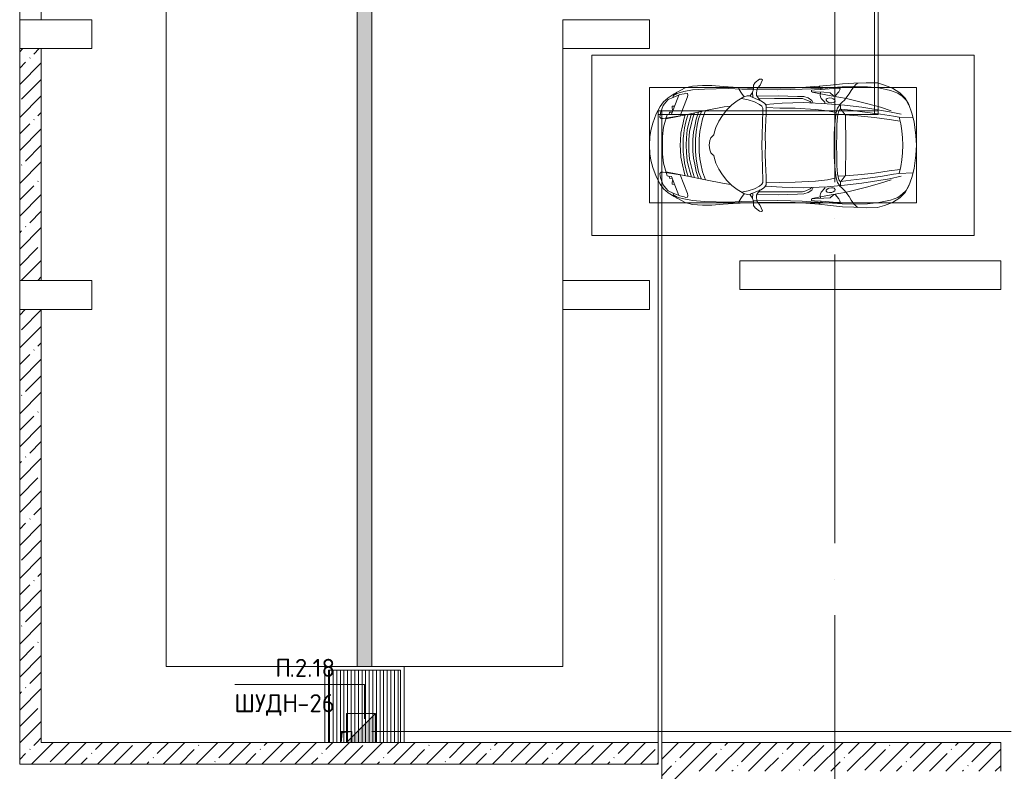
# Model space of a CAD drawing. Header units: millimetres. Extents: x -32229 to 291619, y -13689 to 125138.
# Tile 94 of 256: x 75305 to 88952, y 29750 to 40165. Entities that reach past the tile are written whole.
import ezdxf

# ---------------------------------------------------------------- set-up
doc = ezdxf.new("R2010")
doc.units = ezdxf.units.MM
doc.linetypes.add('ADSK_Линия сетки', pattern=[5000, 4000, -500, 0, -500])
for name, color, linetype, lineweight in [('A-____-NOTE-TEXT', 7, 'Continuous', 18), ('A-DETL-____-THIN', 7, 'Continuous', 9), ('A-DETL-GENF-OTLN', 7, 'Continuous', 18), ('A-FLOR-____-OTLN', 7, 'Continuous', 18), ('A-GENM-____-OTLN', 7, 'Continuous', 18), ('A-WALL-____-MCUT', 7, 'Continuous', 40), ('A-WALL-____-PATT', 7, 'Continuous', 40), ('C-PRKG-____-OTLN', 7, 'Continuous', 18), ('G-____-____-TEXT', 7, 'Continuous', 9), ('M-EQPM-____-OTLN', 7, 'Continuous', 18), ('S-COLS-____-MCUT', 7, 'Continuous', 40), ('S-GRID-____-OTLN', 7, 'Continuous', 9)]:
    doc.layers.add(name, color=color, linetype=linetype, lineweight=lineweight)
doc.layers.add('A-DETL-____-OTLN', color=7, linetype='Continuous', lineweight=9, true_color=0x00a600)
doc.styles.add('ISOCPEUR', font='isocpeur.ttf', dxfattribs={"height": 250})
pattern_1 = [(45, (0, 0), (-228.0985, 228.0985), []), (45, (228.1, 0), (-228.0985, 228.0985), [403.225, -80.645, 6.706, -73.939])]

# ---------------------------------------------------------------- blocks, each defined once
blk = doc.blocks.new('АР_Машиноместо - 4900x2400_М__5300х2500_-V39--02 ЭМ')
at = {"layer": 'A-DETL-GENF-OTLN', "color": 253, "lineweight": 13, "true_color": 0xaaaaaa}
for p, q in [((686, 4392), (596, 4341)), ((804, 4437), (686, 4392)), ((927, 4467), (804, 4437)), ((861, 4260), (869, 4451)), ((1115, 4493), (927, 4467)), ((1250, 4500), (1115, 4493)), ((1250, 4500), (1385, 4493)), ((1385, 4493), (1573, 4467)), ((1573, 4467), (1696, 4437)), ((1639, 4260), (1631, 4451)), ((1696, 4437), (1814, 4392)), ((1814, 4392), (1904, 4341)), ((522, 4268), (459, 4167)), ((596, 4341), (522, 4268)), ((955, 4284), (861, 4259)), ((914, 4272), (894, 4122)), ((1050, 4297), (955, 4284)), ((1146, 4307), (1050, 4297)), ((1250, 4312), (1146, 4307)), ((1250, 4312), (1354, 4307)), ((1354, 4307), (1450, 4297)), ((1450, 4297), (1545, 4284)), ((1545, 4284), (1639, 4259)), ((1586, 4272), (1606, 4122)), ((1904, 4341), (1978, 4268)), ((1978, 4268), (2041, 4167)), ((459, 4167), (416, 4059)), ((894, 4122), (864, 3917)), ((1606, 4122), (1636, 3917)), ((2041, 4167), (2084, 4059)), ((387, 3958), (384, 3803)), ((416, 4059), (387, 3958)), ((2084, 4059), (2113, 3958)), ((2113, 3958), (2116, 3803)), ((864, 3917), (840, 3688)), ((1636, 3917), (1660, 3688)), ((384, 3803), (390, 3630)), ((404, 3666), (388, 3688)), ((840, 3688), (827, 3510)), ((1660, 3688), (1673, 3510)), ((2096, 3666), (2112, 3688)), ((2116, 3803), (2110, 3630)), ((390, 3630), (397, 3474)), ((439, 3630), (404, 3666)), ((491, 3594), (439, 3630)), ((538, 3567), (491, 3594)), ((598, 3519), (538, 3567)), ((1902, 3519), (1962, 3567)), ((1962, 3567), (2009, 3594)), ((2009, 3594), (2061, 3630)), ((2061, 3630), (2096, 3666)), ((2110, 3630), (2103, 3474)), ((397, 3474), (416, 3306)), ((457, 3435), (466, 3441)), ((462, 3347), (457, 3435)), ((466, 3441), (482, 3439)), ((482, 3439), (508, 3423)), ((508, 3423), (567, 3375)), ((625, 3501), (598, 3519)), ((655, 3470), (625, 3501)), ((690, 3434), (655, 3470)), ((676, 3260), (696, 3503)), ((744, 3447), (691, 3447)), ((744, 3447), (773, 3472)), ((773, 3424), (744, 3447)), ((773, 3472), (826, 3512)), ((811, 3415), (773, 3424)), ((853, 3407), (811, 3415)), ((826, 3512), (821, 3413)), ((1250, 3520), (827, 3517)), ((1250, 3520), (1673, 3517)), ((1647, 3407), (1689, 3415)), ((1674, 3512), (1679, 3413)), ((1727, 3472), (1674, 3512)), ((1689, 3415), (1727, 3424)), ((1756, 3447), (1727, 3472)), ((1727, 3424), (1756, 3447)), ((1756, 3447), (1809, 3447)), ((1824, 3260), (1804, 3503)), ((1810, 3434), (1845, 3470)), ((1845, 3470), (1875, 3501)), ((1875, 3501), (1902, 3519)), ((1992, 3423), (1933, 3375)), ((2018, 3439), (1992, 3423)), ((2034, 3441), (2018, 3439)), ((2043, 3435), (2034, 3441)), ((2038, 3347), (2043, 3435)), ((2103, 3474), (2084, 3306)), ((416, 3306), (433, 3149)), ((475, 3180), (462, 3347)), ((522, 3303), (515, 3214)), ((565, 3350), (522, 3303)), ((570, 3361), (565, 3350)), ((567, 3375), (570, 3361)), ((594, 3293), (597, 3327)), ((600, 3262), (594, 3293)), ((597, 3327), (605, 3347)), ((605, 3347), (620, 3369)), ((620, 3369), (639, 3373)), ((639, 3373), (654, 3361)), ((657, 3286), (643, 3260)), ((654, 3361), (659, 3344)), ((661, 3321), (657, 3286)), ((659, 3344), (661, 3321)), ((965, 3398), (853, 3407)), ((1103, 3394), (965, 3398)), ((1250, 3391), (1103, 3394)), ((1250, 3391), (1397, 3394)), ((1397, 3394), (1535, 3398)), ((1535, 3398), (1647, 3407)), ((1841, 3344), (1839, 3321)), ((1839, 3321), (1843, 3286)), ((1846, 3361), (1841, 3344)), ((1843, 3286), (1857, 3260)), ((1861, 3373), (1846, 3361)), ((1880, 3369), (1861, 3373)), ((1895, 3347), (1880, 3369)), ((1903, 3327), (1895, 3347)), ((1900, 3262), (1906, 3293)), ((1906, 3293), (1903, 3327)), ((1933, 3375), (1930, 3361)), ((1930, 3361), (1935, 3350)), ((1935, 3350), (1978, 3303)), ((1978, 3303), (1985, 3214)), ((2025, 3180), (2038, 3347)), ((2084, 3306), (2067, 3148)), ((457, 3174), (433, 3148)), ((433, 3149), (446, 2965)), ((475, 3174), (457, 3174)), ((481, 3085), (475, 3180)), ((515, 3214), (511, 3095)), ((558, 3165), (514, 3168)), ((579, 3168), (558, 3165)), ((602, 3179), (579, 3168)), ((612, 3246), (600, 3262)), ((654, 3228), (602, 3179)), ((627, 3246), (612, 3246)), ((643, 3260), (627, 3246)), ((675, 3228), (654, 3228)), ((659, 2936), (676, 3260)), ((1841, 2936), (1824, 3260)), ((1825, 3228), (1846, 3228)), ((1846, 3228), (1898, 3179)), ((1857, 3260), (1873, 3246)), ((1873, 3246), (1888, 3246)), ((1888, 3246), (1900, 3262)), ((1898, 3179), (1921, 3168)), ((1921, 3168), (1942, 3165)), ((1942, 3165), (1986, 3168)), ((1985, 3214), (1989, 3095)), ((2019, 3085), (2025, 3180)), ((2025, 3174), (2043, 3174)), ((2043, 3174), (2067, 3148)), ((2067, 3149), (2054, 2965)), ((486, 3046), (481, 3085)), ((504, 3047), (486, 3046)), ((512, 3061), (504, 3047)), ((511, 3095), (512, 3061)), ((644, 3025), (619, 2967)), ((665, 3046), (644, 3025)), ((1835, 3046), (1856, 3025)), ((1856, 3025), (1881, 2967)), ((1989, 3095), (1988, 3061)), ((1988, 3061), (1996, 3047)), ((1996, 3047), (2014, 3046)), ((2014, 3046), (2019, 3085)), ((446, 2965), (456, 2818)), ((619, 2967), (604, 2919)), ((604, 2919), (604, 2851)), ((668, 2638), (659, 2936)), ((1832, 2638), (1841, 2936)), ((1881, 2967), (1896, 2919)), ((1896, 2919), (1896, 2851)), ((2054, 2965), (2044, 2818)), ((456, 2818), (457, 2614)), ((604, 2851), (604, 2534)), ((1896, 2851), (1896, 2534)), ((2044, 2818), (2043, 2614)), ((457, 2614), (455, 2424)), ((685, 2406), (668, 2638)), ((1815, 2406), (1832, 2638)), ((2043, 2614), (2045, 2424)), ((604, 2534), (606, 2315)), ((1896, 2534), (1894, 2315)), ((341, 2366), (333, 2351)), ((333, 2351), (335, 2322)), ((335, 2322), (382, 2266)), ((384, 2348), (341, 2366)), ((417, 2334), (384, 2348)), ((450, 2306), (417, 2334)), ((455, 2424), (456, 2301)), ((631, 2333), (581, 2296)), ((634, 2341), (601, 2263)), ((657, 2380), (634, 2341)), ((685, 2322), (647, 2254)), ((673, 2400), (657, 2380)), ((701, 2415), (673, 2400)), ((710, 2355), (685, 2322)), ((814, 2417), (701, 2415)), ((734, 2369), (710, 2355)), ((773, 2372), (734, 2369)), ((929, 2364), (773, 2372)), ((999, 2409), (814, 2417)), ((1115, 2359), (929, 2364)), ((1133, 2405), (999, 2409)), ((1250, 2358), (1115, 2359)), ((1250, 2407), (1133, 2405)), ((1250, 2407), (1367, 2405)), ((1250, 2358), (1385, 2359)), ((1367, 2405), (1501, 2409)), ((1385, 2359), (1571, 2364)), ((1501, 2409), (1686, 2417)), ((1571, 2364), (1727, 2372)), ((1686, 2417), (1799, 2415)), ((1727, 2372), (1766, 2369)), ((1766, 2369), (1790, 2355)), ((1790, 2355), (1815, 2322)), ((1799, 2415), (1827, 2400)), ((1815, 2322), (1853, 2254)), ((1827, 2400), (1843, 2380)), ((1843, 2380), (1866, 2341)), ((1866, 2341), (1899, 2263)), ((1869, 2333), (1919, 2296)), ((2045, 2424), (2044, 2301)), ((2050, 2306), (2083, 2334)), ((2083, 2334), (2116, 2348)), ((2116, 2348), (2159, 2366)), ((2165, 2322), (2118, 2266)), ((2159, 2366), (2167, 2351)), ((2167, 2351), (2165, 2322)), ((382, 2266), (417, 2243)), ((417, 2243), (445, 2239)), ((445, 2239), (482, 2239)), ((470, 2290), (450, 2306)), ((453, 2159), (455, 2239)), ((505, 2230), (468, 2239)), ((494, 2289), (470, 2290)), ((482, 2236), (479, 2289)), ((523, 2281), (494, 2289)), ((537, 2212), (505, 2230)), ((587, 2231), (510, 2227)), ((559, 2283), (523, 2281)), ((564, 2195), (537, 2212)), ((581, 2296), (559, 2283)), ((567, 2154), (564, 2195)), ((580, 2214), (565, 2186)), ((601, 2263), (580, 2214)), ((647, 2254), (620, 2169)), ((1853, 2254), (1880, 2169)), ((1899, 2263), (1920, 2214)), ((1913, 2231), (1990, 2227)), ((1919, 2296), (1941, 2283)), ((1920, 2214), (1935, 2186)), ((1933, 2154), (1936, 2195)), ((1936, 2195), (1963, 2212)), ((1941, 2283), (1977, 2281)), ((1963, 2212), (1995, 2230)), ((1977, 2281), (2006, 2289)), ((1995, 2230), (2032, 2239)), ((2006, 2289), (2030, 2290)), ((2018, 2236), (2021, 2289)), ((2055, 2239), (2018, 2239)), ((2030, 2290), (2050, 2306)), ((2047, 2159), (2045, 2239)), ((2083, 2243), (2055, 2239)), ((2118, 2266), (2083, 2243)), ((445, 1957), (453, 2159)), ((526, 2075), (475, 2041)), ((579, 2113), (526, 2075)), ((581, 2106), (567, 2154)), ((635, 2015), (581, 2106)), ((620, 2169), (600, 2073)), ((1865, 2015), (1919, 2106)), ((1880, 2169), (1900, 2073)), ((1919, 2106), (1933, 2154)), ((1921, 2113), (1974, 2075)), ((1974, 2075), (2025, 2041)), ((2055, 1957), (2047, 2159)), ((435, 1821), (445, 1957)), ((475, 2041), (448, 2034)), ((691, 1942), (635, 2015)), ((761, 1872), (691, 1942)), ((718, 1834), (706, 1927)), ((1739, 1872), (1809, 1942)), ((1782, 1834), (1794, 1927)), ((1809, 1942), (1865, 2015)), ((2025, 2041), (2052, 2034)), ((2065, 1821), (2055, 1957)), ((422, 1663), (435, 1821)), ((770, 1576), (718, 1834)), ((838, 1812), (761, 1872)), ((917, 1761), (838, 1812)), ((1583, 1761), (1662, 1812)), ((1662, 1812), (1739, 1872)), ((1730, 1576), (1782, 1834)), ((2078, 1663), (2065, 1821)), ((422, 1534), (422, 1663)), ((1004, 1721), (917, 1761)), ((1065, 1700), (1004, 1721)), ((1107, 1690), (1065, 1700)), ((1124, 1671), (1107, 1690)), ((1147, 1651), (1124, 1671)), ((1185, 1636), (1147, 1651)), ((1315, 1636), (1353, 1651)), ((1353, 1651), (1376, 1671)), ((1376, 1671), (1393, 1690)), ((1393, 1690), (1435, 1700)), ((1435, 1700), (1496, 1721)), ((1496, 1721), (1583, 1761)), ((2078, 1534), (2078, 1663)), ((431, 1397), (422, 1534)), ((827, 1301), (770, 1576)), ((882, 1536), (770, 1576)), ((884, 1481), (782, 1518)), ((995, 1509), (882, 1536)), ((1060, 1496), (995, 1509)), ((1218, 1629), (1185, 1636)), ((1218, 1629), (1250, 1627)), ((1282, 1629), (1250, 1627)), ((1282, 1629), (1315, 1636)), ((1440, 1496), (1505, 1509)), ((1505, 1509), (1618, 1536)), ((1616, 1481), (1718, 1518)), ((1618, 1536), (1730, 1576)), ((1673, 1301), (1730, 1576)), ((2069, 1397), (2078, 1534)), ((456, 1296), (431, 1397)), ((887, 1447), (790, 1477)), ((871, 1401), (800, 1425)), ((874, 1361), (810, 1383)), ((945, 1381), (871, 1401)), ((973, 1460), (884, 1481)), ((986, 1426), (887, 1447)), ((1059, 1355), (945, 1381)), ((1062, 1446), (973, 1460)), ((1070, 1410), (986, 1426)), ((1159, 1489), (1060, 1496)), ((1164, 1435), (1062, 1446)), ((1168, 1400), (1070, 1410)), ((1250, 1488), (1159, 1489)), ((1250, 1435), (1164, 1435)), ((1250, 1400), (1168, 1400)), ((1250, 1488), (1341, 1489)), ((1250, 1435), (1336, 1435)), ((1250, 1400), (1332, 1400)), ((1332, 1400), (1430, 1410)), ((1336, 1435), (1438, 1446)), ((1341, 1489), (1440, 1496)), ((1430, 1410), (1514, 1426)), ((1438, 1446), (1527, 1460)), ((1441, 1355), (1555, 1381)), ((1514, 1426), (1613, 1447)), ((1527, 1460), (1616, 1481)), ((1555, 1381), (1629, 1401)), ((1613, 1447), (1710, 1477)), ((1626, 1361), (1690, 1383)), ((1629, 1401), (1700, 1425)), ((2044, 1296), (2069, 1397)), ((487, 1232), (456, 1296)), ((539, 1140), (487, 1232)), ((527, 1305), (532, 1326)), ((535, 1281), (527, 1305)), ((532, 1326), (554, 1333)), ((548, 1220), (535, 1281)), ((554, 1333), (581, 1327)), ((581, 1327), (841, 1226)), ((859, 1321), (820, 1334)), ((854, 1167), (827, 1301)), ((876, 1279), (828, 1294)), ((925, 1302), (859, 1321)), ((958, 1341), (874, 1361)), ((979, 1255), (876, 1279)), ((1007, 1284), (925, 1302)), ((1035, 1323), (958, 1341)), ((1084, 1236), (979, 1255)), ((1084, 1275), (1007, 1284)), ((1148, 1312), (1035, 1323)), ((1174, 1344), (1059, 1355)), ((1159, 1268), (1084, 1275)), ((1183, 1227), (1084, 1236)), ((1250, 1309), (1148, 1312)), ((1250, 1267), (1159, 1268)), ((1250, 1345), (1174, 1344)), ((1250, 1345), (1326, 1344)), ((1250, 1309), (1352, 1312)), ((1250, 1267), (1341, 1268)), ((1317, 1227), (1416, 1236)), ((1326, 1344), (1441, 1355)), ((1341, 1268), (1416, 1275)), ((1352, 1312), (1465, 1323)), ((1416, 1275), (1493, 1284)), ((1416, 1236), (1521, 1255)), ((1465, 1323), (1542, 1341)), ((1493, 1284), (1575, 1302)), ((1521, 1255), (1624, 1279)), ((1542, 1341), (1626, 1361)), ((1575, 1302), (1641, 1321)), ((1624, 1279), (1672, 1294)), ((1641, 1321), (1680, 1334)), ((1646, 1167), (1673, 1301)), ((1919, 1327), (1659, 1226)), ((1946, 1333), (1919, 1327)), ((1968, 1326), (1946, 1333)), ((1952, 1220), (1965, 1281)), ((1961, 1140), (2013, 1232)), ((1965, 1281), (1973, 1305)), ((1973, 1305), (1968, 1326)), ((2013, 1232), (2044, 1296)), ((540, 1160), (516, 1180)), ((593, 1057), (539, 1140)), ((561, 1133), (540, 1160)), ((587, 1126), (548, 1220)), ((589, 1122), (561, 1133)), ((618, 1057), (587, 1126)), ((841, 1226), (878, 991)), ((883, 1027), (854, 1167)), ((1250, 1224), (1183, 1227)), ((1250, 1224), (1317, 1227)), ((1617, 1027), (1646, 1167)), ((1659, 1226), (1622, 991)), ((1882, 1057), (1913, 1126)), ((1907, 1057), (1961, 1140)), ((1911, 1122), (1939, 1133)), ((1913, 1126), (1952, 1220)), ((1939, 1133), (1960, 1160)), ((1960, 1160), (1984, 1180)), ((647, 993), (593, 1057)), ((655, 1024), (618, 1057)), ((712, 946), (647, 993)), ((701, 989), (655, 1024)), ((800, 953), (701, 989)), ((878, 959), (859, 944)), ((1000, 994), (871, 1031)), ((878, 991), (878, 959)), ((1127, 980), (1000, 994)), ((1250, 978), (1127, 980)), ((1250, 978), (1373, 980)), ((1373, 980), (1500, 994)), ((1500, 994), (1629, 1031)), ((1622, 991), (1622, 959)), ((1622, 959), (1641, 944)), ((1700, 953), (1799, 989)), ((1788, 946), (1853, 993)), ((1799, 989), (1845, 1024)), ((1845, 1024), (1882, 1057)), ((1853, 993), (1907, 1057)), ((816, 891), (712, 946)), ((859, 944), (800, 953)), ((943, 845), (816, 891)), ((1044, 819), (943, 845)), ((1456, 819), (1557, 845)), ((1557, 845), (1684, 891)), ((1641, 944), (1700, 953)), ((1684, 891), (1788, 946)), ((1133, 806), (1044, 819)), ((1250, 800), (1133, 806)), ((1250, 800), (1367, 806)), ((1367, 806), (1456, 819))]:
    blk.add_line(p, q, dxfattribs=at)
at = {"layer": 'A-DETL-GENF-OTLN', "color": 254, "lineweight": 13, "true_color": 0xd4d4d4}
for p, q in [((696, 4396), (625, 4355)), ((1804, 4396), (1875, 4355)), ((528, 4240), (489, 4138)), ((571, 4303), (528, 4240)), ((625, 4355), (571, 4303)), ((787, 4128), (821, 4290)), ((849, 4183), (861, 4260)), ((1651, 4183), (1639, 4260)), ((1713, 4128), (1679, 4290)), ((1875, 4355), (1929, 4303)), ((1929, 4303), (1972, 4240)), ((1972, 4240), (2011, 4138)), ((489, 4138), (455, 3977)), ((723, 4002), (772, 4150)), ((723, 3742), (787, 4128)), ((819, 4001), (849, 4183)), ((1681, 4001), (1651, 4183)), ((1777, 3742), (1713, 4128)), ((1777, 4002), (1728, 4150)), ((2011, 4138), (2045, 3977)), ((455, 3977), (439, 3823)), ((674, 3827), (723, 4002)), ((786, 3747), (819, 4001)), ((1714, 3747), (1681, 4001)), ((1826, 3827), (1777, 4002)), ((2045, 3977), (2061, 3823)), ((439, 3823), (434, 3624)), ((602, 3530), (674, 3827)), ((1898, 3530), (1826, 3827)), ((2061, 3823), (2066, 3624)), ((696, 3503), (723, 3742)), ((765, 3589), (786, 3747)), ((1735, 3589), (1714, 3747)), ((1804, 3503), (1777, 3742)), ((434, 3624), (440, 3469)), ((749, 3451), (765, 3589)), ((1751, 3451), (1735, 3589)), ((2066, 3624), (2060, 3469)), ((440, 3469), (462, 3137)), ((564, 3316), (602, 3530)), ((735, 3406), (688, 3436)), ((1765, 3406), (1812, 3436)), ((1936, 3316), (1898, 3530)), ((2060, 3469), (2038, 3137)), ((533, 3146), (564, 3316)), ((797, 3388), (735, 3406)), ((772, 3268), (797, 3388)), ((870, 3377), (797, 3388)), ((957, 3369), (870, 3377)), ((1093, 3361), (957, 3369)), ((1250, 3361), (1093, 3361)), ((1250, 3361), (1407, 3361)), ((1407, 3361), (1543, 3369)), ((1543, 3369), (1630, 3377)), ((1630, 3377), (1703, 3388)), ((1703, 3388), (1765, 3406)), ((1728, 3268), (1703, 3388)), ((1967, 3146), (1936, 3316)), ((512, 3053), (533, 3146)), ((753, 3099), (772, 3268)), ((1747, 3099), (1728, 3268)), ((1988, 3053), (1967, 3146)), ((462, 3137), (466, 3036)), ((466, 3036), (474, 2914)), ((595, 2998), (629, 3048)), ((629, 3048), (667, 3070)), ((738, 2818), (753, 3099)), ((1762, 2818), (1747, 3099)), ((1871, 3048), (1833, 3070)), ((1905, 2998), (1871, 3048)), ((2034, 3036), (2026, 2914)), ((2038, 3137), (2034, 3036)), ((474, 2914), (478, 2755)), ((572, 2853), (576, 2937)), ((576, 2937), (595, 2998)), ((1924, 2937), (1905, 2998)), ((1928, 2853), (1924, 2937)), ((2026, 2914), (2022, 2755)), ((478, 2755), (483, 2571)), ((564, 2581), (572, 2853)), ((734, 2607), (738, 2818)), ((1766, 2607), (1762, 2818)), ((1936, 2581), (1928, 2853)), ((2022, 2755), (2017, 2571)), ((728, 2416), (734, 2607)), ((1772, 2416), (1766, 2607)), ((483, 2571), (478, 2290)), ((571, 2291), (564, 2581)), ((1929, 2291), (1936, 2581)), ((2017, 2571), (2022, 2290)), ((472, 2078), (474, 2239)), ((2028, 2078), (2026, 2239)), ((463, 1890), (472, 2078)), ((2037, 1890), (2028, 2078)), ((471, 1561), (463, 1890)), ((2029, 1561), (2037, 1890)), ((483, 1396), (471, 1561)), ((2017, 1396), (2029, 1561)), ((507, 1274), (483, 1396)), ((1993, 1274), (2017, 1396)), ((528, 1199), (507, 1274)), ((1972, 1199), (1993, 1274)), ((562, 1132), (528, 1199)), ((819, 1103), (554, 1208)), ((709, 1113), (708, 1147)), ((738, 1114), (709, 1113)), ((773, 1121), (738, 1114)), ((793, 1076), (791, 1115)), ((824, 1064), (819, 1103)), ((1676, 1064), (1681, 1103)), ((1681, 1103), (1946, 1208)), ((1707, 1076), (1709, 1115)), ((1727, 1121), (1762, 1114)), ((1762, 1114), (1791, 1113)), ((1791, 1113), (1792, 1147)), ((1938, 1132), (1972, 1199)), ((823, 1074), (793, 1076)), ((828, 1045), (824, 1064)), ((871, 1032), (828, 1045)), ((1629, 1032), (1672, 1045)), ((1672, 1045), (1676, 1064)), ((1677, 1074), (1707, 1076))]:
    blk.add_line(p, q, dxfattribs=at)
at = {"layer": 'C-PRKG-____-OTLN', "color": 253, "lineweight": 13, "true_color": 0xaaaaaa}
for p, q in [((2500, 5300), (0, 5300)), ((0, 0), (0, 5300)), ((2500, 0), (2500, 5300)), ((450, 4500), (2050, 4500)), ((450, 800), (450, 4500)), ((2050, 800), (2050, 4500)), ((450, 800), (2050, 800)), ((2500, 0), (0, 0))]:
    blk.add_line(p, q, dxfattribs=at)
blk = doc.blocks.new('АР_Приямок - ПР-2_1050х1100-V67--02 ЭМ')
at = {"layer": 'M-EQPM-____-OTLN', "lineweight": 5, "true_color": 0xaaaaaa}
h = blk.add_hatch(dxfattribs=at)
h.set_pattern_fill('FP_31', color=253, style=0, pattern_type=2)
h.set_pattern_definition([(90, (0, 0), (-50, 3e-15), [])])
h.paths.add_polyline_path([(50, -525), (1050, -525), (1050, 475), (50, 475), (50, 450)])
at = {"layer": 'M-EQPM-____-OTLN', "color": 253, "lineweight": 13, "true_color": 0xaaaaaa}
for p, q in [((0, -525), (0, 525)), ((0, 525), (1100, 525)), ((1100, 525), (1100, -525))]:
    blk.add_line(p, q, dxfattribs=at)
blk = doc.blocks.new('АР_Лоток - 200х100h_ЛВ1-7522188--02 ЭМ')
at = {"layer": 'M-EQPM-____-OTLN', "lineweight": 13, "true_color": 0xf3f3f3}
blk.add_hatch(color=7, dxfattribs=at).paths.add_polyline_path([(50.006502, 100), (50.006502, -100), (41350, -100), (41350, 100), (5000, 100)])
blk = doc.blocks.new('АР_Канал вертикальный прямоугольный - ВК-5405413--02 ЭМ')
at = {"layer": 'M-EQPM-____-OTLN', "lineweight": 13, "true_color": 0xe2e2e2}
blk.add_hatch(color=254, dxfattribs=at).paths.add_polyline_path([(-75, -75), (-60, 60), (75, 75), (-75, 75)])
at = {"layer": 'M-EQPM-____-OTLN', "color": 253, "lineweight": 13, "true_color": 0xaaaaaa}
for p, q in [((75, 75), (-75, 75)), ((-75, 75), (-75, -75)), ((75, 75), (-75, 75)), ((-75, 75), (-75, -75)), ((-75, -75), (-75, 75)), ((-75, 75), (75, 75)), ((-75, -75), (-60, 60)), ((-75, -75), (-60, 60)), ((-60, 60), (75, 75)), ((-60, 60), (75, 75)), ((75, -75), (75, 75)), ((75, 75), (75, -75)), ((-75, -75), (75, -75)), ((75, -75), (-75, -75))]:
    blk.add_line(p, q, dxfattribs=at)
blk = doc.blocks.new('АР-Заполнение деф_ шва - Д_ш_-4428349--02 ЭМ')
at = {"layer": 'A-GENM-____-OTLN', "color": 253, "lineweight": 13, "true_color": 0xaaaaaa}
for p, q in [((0, 25), (34475, 25)), ((0, -25), (34475, -25))]:
    blk.add_line(p, q, dxfattribs=at)
blk = doc.blocks.new('АР-Заполнение деф_ шва - Д_ш_-4428469--02 ЭМ')
at = {"layer": 'A-GENM-____-OTLN', "color": 253, "lineweight": 13, "true_color": 0xaaaaaa}
for p, q in [((0, 25), (8750, 25)), ((0, -25), (8750, -25))]:
    blk.add_line(p, q, dxfattribs=at)
blk = doc.blocks.new('АР-Заполнение деф_ шва - Д_ш_-4428564--02 ЭМ')
at = {"layer": 'A-GENM-____-OTLN', "color": 253, "lineweight": 13, "true_color": 0xaaaaaa}
for p, q in [((0, 25), (3050, 25)), ((0, -25), (3050, -25))]:
    blk.add_line(p, q, dxfattribs=at)
blk = doc.blocks.new('Наметкина 10_РД_АР_П_отсоединено_rvt-1--02 ЭМ')
at = {"layer": 'A-WALL-____-PATT', "lineweight": 5, "true_color": 0xaaaaaa}
h = blk.add_hatch(dxfattribs=at)
h.set_pattern_fill('FP_3', color=253, style=0, pattern_type=2)
h.set_pattern_definition(pattern_1)
h.paths.add_polyline_path([(75605, 36550), (75605, 39765), (75305, 39765), (75305, 36550)])
h = blk.add_hatch(dxfattribs=at)
h.set_pattern_fill('FP_3', color=253, style=0, pattern_type=2)
h.set_pattern_definition(pattern_1)
h.paths.add_polyline_path([(75605, 30150), (75605, 36150), (75305, 36150), (75305, 30150)])
h = blk.add_hatch(dxfattribs=at)
h.set_pattern_fill('FP_3', color=253, style=0, pattern_type=2)
h.set_pattern_definition(pattern_1)
h.paths.add_polyline_path([(75305, 29850), (84155, 29850), (84155, 30150), (75305, 30150)])
h = blk.add_hatch(dxfattribs=at)
h.set_pattern_fill('FP_3', color=253, style=0, pattern_type=2)
h.set_pattern_definition(pattern_1)
h.paths.add_polyline_path([(84205, 2600), (84505, 2600), (84505, 30150), (84205, 30150), (84205, 4832)])
h = blk.add_hatch(dxfattribs=at)
h.set_pattern_fill('FP_3', color=253, style=0, pattern_type=2)
h.set_pattern_definition(pattern_1)
h.paths.add_polyline_path([(88905, 29750), (88905, 30150), (84505, 30150), (84505, 29750), (84598, 29750)])
at = {"layer": 'A-FLOR-____-OTLN', "color": 253, "lineweight": 13, "true_color": 0xaaaaaa}
for p, q in [((87155, 38900), (87155, 73300)), ((80185, 72700), (80185, 31200)), ((79985, 31200), (79985, 72500)), ((77335, 31200), (77335, 69850)), ((77335, 31200), (77335, 69850)), ((87205, 55350), (87205, 38850)), ((82835, 39765), (82835, 36550)), ((82835, 39765), (82835, 36550)), ((84155, 30150), (84155, 38900)), ((84155, 38900), (87155, 38900)), ((87205, 38850), (84205, 38850)), ((84205, 38850), (84205, 30150)), ((88906, 36825), (88906, 36425)), ((82835, 36150), (82835, 31200)), ((82835, 36150), (82835, 31200)), ((82835, 31200), (77335, 31200)), ((79585, 30150), (79585, 31150)), ((79585, 31150), (80585, 31150)), ((80585, 31150), (80585, 30150))]:
    blk.add_line(p, q, dxfattribs=at)
at = {"layer": 'A-WALL-____-MCUT', "color": 253, "lineweight": 13, "true_color": 0xaaaaaa}
for p, q in [((75305, 46750), (75305, 40165)), ((75605, 40165), (75605, 46750)), ((75305, 40165), (75605, 40165)), ((75305, 39765), (75305, 36550)), ((75605, 39765), (75305, 39765)), ((75605, 36550), (75605, 39765)), ((75305, 36550), (75605, 36550)), ((75305, 36150), (75305, 30150)), ((75605, 36150), (75305, 36150)), ((75605, 30150), (75605, 36150)), ((75305, 30150), (75305, 29850)), ((79760, 30150), (75605, 30150)), ((84155, 30150), (79910, 30150)), ((84155, 29850), (84155, 30150)), ((84505, 30150), (84205, 30150)), ((84205, 30150), (84205, 2600)), ((88905, 30150), (84505, 30150)), ((88905, 29750), (88905, 30150)), ((75305, 29850), (84155, 29850))]:
    blk.add_line(p, q, dxfattribs=at)
at = {"layer": 'S-COLS-____-MCUT', "color": 253, "lineweight": 15, "true_color": 0xaaaaaa}
for p, q in [((76305, 40165), (75305, 40165)), ((75305, 40165), (75305, 39765)), ((76305, 39765), (76305, 40165)), ((84035, 40165), (82835, 40165)), ((82835, 40165), (82835, 39765)), ((84035, 39765), (84035, 40165)), ((75305, 39765), (76305, 39765)), ((82835, 39765), (84035, 39765)), ((88905, 36825), (85285, 36825)), ((85285, 36825), (85285, 36425)), ((88905, 36425), (88905, 36825)), ((76305, 36550), (75305, 36550)), ((75305, 36550), (75305, 36150)), ((76305, 36150), (76305, 36550)), ((84035, 36550), (82835, 36550)), ((82835, 36550), (82835, 36150)), ((84035, 36150), (84035, 36550)), ((85285, 36425), (88905, 36425)), ((75305, 36150), (76305, 36150)), ((82835, 36150), (84035, 36150))]:
    blk.add_line(p, q, dxfattribs=at)
at = {"layer": 'A-GENM-____-OTLN', "color": 253, "lineweight": 13, "true_color": 0xaaaaaa, "rotation": 270}
for name, p in [('АР-Заполнение деф_ шва - Д_ш_-4428349--02 ЭМ', (87180, 73325)), ('АР-Заполнение деф_ шва - Д_ш_-4428469--02 ЭМ', (84180, 38900))]:
    blk.add_blockref(name, p, dxfattribs=at)
at = {"layer": 'A-GENM-____-OTLN', "color": 253, "lineweight": 13, "true_color": 0xaaaaaa}
blk.add_blockref('АР-Заполнение деф_ шва - Д_ш_-4428564--02 ЭМ', (84155, 38875), dxfattribs=at)
at = {"layer": 'C-PRKG-____-OTLN', "color": 253, "lineweight": 13, "true_color": 0xaaaaaa, "rotation": 270.0000000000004}
blk.add_blockref('АР_Машиноместо - 4900x2400_М__5300х2500_-V39--02 ЭМ', (83235, 39675), dxfattribs=at)
at = {"layer": 'M-EQPM-____-OTLN', "color": 253, "lineweight": 13, "true_color": 0xaaaaaa, "rotation": 90}
blk.add_blockref('АР_Лоток - 200х100h_ЛВ1-7522188--02 ЭМ', (80085, 31150), dxfattribs=at)
at = {"layer": 'M-EQPM-____-OTLN', "color": 253, "lineweight": 13, "true_color": 0xaaaaaa}
for name, p in [('АР_Приямок - ПР-2_1050х1100-V67--02 ЭМ', (79535, 30675)), ('АР_Канал вертикальный прямоугольный - ВК-5405413--02 ЭМ', (79835, 30225))]:
    blk.add_blockref(name, p, dxfattribs=at)
blk = doc.blocks.new('УГО_Шкаф - УГО_Шкаф-2925116--02 ЭМ')
at = {"layer": 'A-____-NOTE-TEXT', "lineweight": 9, "true_color": 0x0000ff}
blk.add_hatch(color=5, dxfattribs=at).paths.add_polyline_path([(1, 2), (1, 0), (-1, 0)])
at = {"layer": 'A-____-NOTE-TEXT', "color": 5, "lineweight": 9, "true_color": 0x0000ff}
for p, q in [((-1, 0), (-1, 2)), ((-1, 2), (1, 2)), ((1, 2), (-1, 0)), ((1, 0), (1, 2)), ((1, 0), (1, 2)), ((1, 0), (-1, 0)), ((-1, 0), (1, 0))]:
    blk.add_line(p, q, dxfattribs=at)

msp = doc.modelspace()

# ---------------------------------------------------------------- linework, layer by layer
at = {"layer": 'A-DETL-____-OTLN', "color": 5, "true_color": 0x0000ff}
msp.add_line((80185.3, 30300), (89047.7, 30300), dxfattribs=at)
at = {"layer": 'A-DETL-____-THIN'}
for p, q in [((78285.3, 30955), (80085.3, 30955)), ((80085.3, 30955), (80085.3, 30475))]:
    msp.add_line(p, q, dxfattribs=at)
at = {"layer": 'S-GRID-____-OTLN', "color": 253, "linetype": 'ADSK_Линия сетки', "true_color": 0xaaaaaa}
msp.add_line((86605.3, -12088.9), (86605.3, 125138.4), dxfattribs=at)

# ---------------------------------------------------------------- block references
at = {"lineweight": 5}
msp.add_blockref('Наметкина 10_РД_АР_П_отсоединено_rvt-1--02 ЭМ', (0, 0), dxfattribs=at)
at = {"layer": 'A-____-NOTE-TEXT', "color": 5, "lineweight": 9, "true_color": 0x0000ff, "xscale": 200, "yscale": 200, "zscale": 200}
msp.add_blockref('УГО_Шкаф - УГО_Шкаф-2925116--02 ЭМ', (80035.3, 30150), dxfattribs=at)

# ---------------------------------------------------------------- texts
at = {"layer": 'G-____-____-TEXT', "char_height": 250, "attachment_point": 1, "style": 'ISOCPEUR'}
for s, insert, width in [('\\fISOCPEUR|b0|i0|c204|p34|;П', (78847, 31308.6), 240.506), ('.2.18', (79045.5, 31308.6), 753.586), ('ШУДН', (78278.2, 30819.1), 1058.227), ('-26', (79151.3, 30819.1), 625.316)]:
    msp.add_mtext(s, dxfattribs=dict(at, insert=insert, width=width))

doc.saveas('drawing.dxf')
